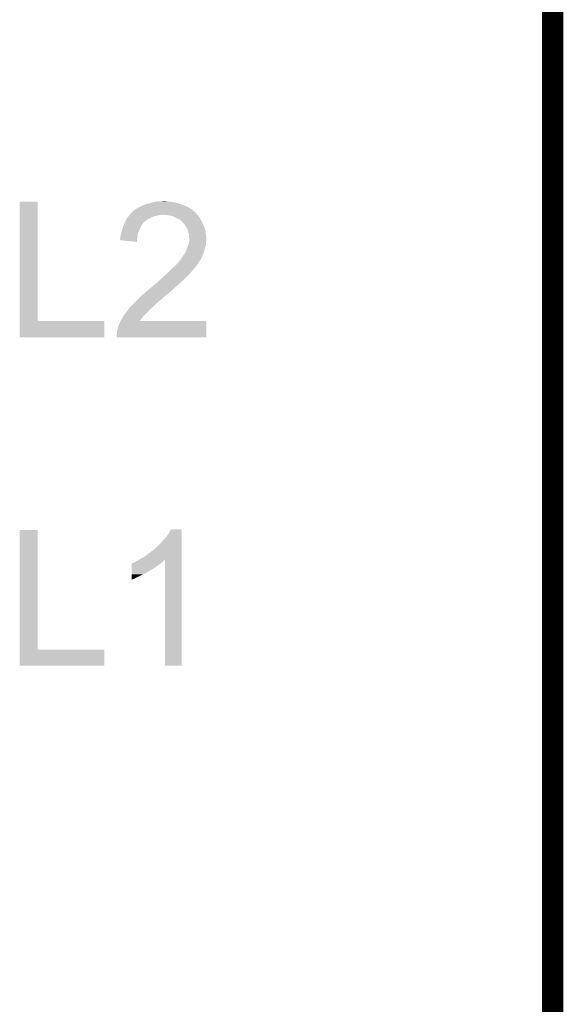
# Model space of a CAD drawing. Extents: x -0.05 to 0.95, y -0.15 to 2.1.
# Tile 27 of 28: x 0.8 to 0.95, y 1.4 to 1.68. Entities that reach past the tile are written whole.
import ezdxf

# ---------------------------------------------------------------- set-up
doc = ezdxf.new("R2010")
doc.units = 0
doc.layers.add('ENOCEAN_5_CLICK_V101_GKO', color=5, linetype='CONTINUOUS')
doc.layers.add('ENOCEAN_5_CLICK_V101_GTO', color=14, linetype='CONTINUOUS')

msp = doc.modelspace()

# ---------------------------------------------------------------- linework, layer by layer
at = {"layer": 'ENOCEAN_5_CLICK_V101_GKO', "const_width": 0.006}
msp.add_lwpolyline([(0.95, -0.05), (0.95, 2.01)], dxfattribs=at)
at = {"layer": 'ENOCEAN_5_CLICK_V101_GTO'}
for points in [[(0.8388, 1.6255), (0.8398, 1.6256), (0.8408, 1.6255), (0.8404, 1.6256)], [(0.799, 1.5916), (0.799, 1.6254), (0.8041, 1.5916), (0.8041, 1.6254)], [(0.799, 1.6254), (0.799, 1.6254), (0.8041, 1.6254), (0.799, 1.6254)], [(0.8309, 1.6225), (0.8314, 1.623), (0.8486, 1.6225), (0.848, 1.623)], [(0.8314, 1.623), (0.8317, 1.6231), (0.848, 1.623), (0.84786, 1.6231)], [(0.8317, 1.6231), (0.832, 1.6234), (0.84786, 1.6231), (0.84744, 1.6234)], [(0.832, 1.6234), (0.8322, 1.6235), (0.84744, 1.6234), (0.8473, 1.6235)], [(0.8322, 1.6235), (0.8324, 1.6236), (0.8473, 1.6235), (0.84713, 1.6236)], [(0.8324, 1.6236), (0.8329, 1.6239), (0.84713, 1.6236), (0.8466, 1.6239)], [(0.8329, 1.6239), (0.8334, 1.6241), (0.8466, 1.6239), (0.84613, 1.6241)], [(0.8334, 1.6241), (0.834, 1.6244), (0.84613, 1.6241), (0.84543, 1.6244)], [(0.834, 1.6244), (0.8347, 1.6247), (0.84543, 1.6244), (0.84473, 1.6247)], [(0.8347, 1.6247), (0.83505, 1.6248), (0.84473, 1.6247), (0.8445, 1.6248)], [(0.83505, 1.6248), (0.8354, 1.6249), (0.8445, 1.6248), (0.84413, 1.6249)], [(0.8354, 1.6249), (0.8366, 1.6252), (0.84413, 1.6249), (0.843, 1.6252)], [(0.8366, 1.6252), (0.837, 1.6253), (0.843, 1.6252), (0.8424, 1.6253)], [(0.837, 1.6253), (0.8379, 1.6255), (0.8424, 1.6253), (0.8412, 1.6255)], [(0.82882, 1.6196), (0.8291, 1.6202), (0.8342, 1.6196), (0.83497, 1.6202)], [(0.8291, 1.6202), (0.82916, 1.6203), (0.83497, 1.6202), (0.8351, 1.6203)], [(0.82916, 1.6203), (0.82944, 1.6208), (0.8351, 1.6203), (0.836, 1.6208)], [(0.82944, 1.6208), (0.8295, 1.6209), (0.836, 1.6208), (0.83622, 1.6209)], [(0.8295, 1.6209), (0.82975, 1.6212), (0.83622, 1.6209), (0.8369, 1.6212)], [(0.82975, 1.6212), (0.83008, 1.6216), (0.8369, 1.6212), (0.8385, 1.6216)], [(0.83008, 1.6216), (0.83017, 1.6217), (0.8392, 1.6216), (0.8394, 1.6217)], [(0.83017, 1.6217), (0.8305, 1.6221), (0.8493, 1.6217), (0.8489, 1.6221)], [(0.83017, 1.6217), (0.83017, 1.6217), (0.8394, 1.6217), (0.8397, 1.6217)], [(0.8305, 1.6221), (0.8308, 1.6224), (0.8489, 1.6221), (0.8488, 1.6224)], [(0.8308, 1.6224), (0.8309, 1.6225), (0.8487, 1.6224), (0.8486, 1.6225)], [(0.8308, 1.6224), (0.8308, 1.6224), (0.8488, 1.6224), (0.8487, 1.6224)], [(0.8409, 1.6216), (0.8397, 1.6217), (0.8494, 1.6216), (0.8493, 1.6217)], [(0.842, 1.6214), (0.8409, 1.6216), (0.84955, 1.6214), (0.8494, 1.6216)], [(0.84253, 1.6212), (0.842, 1.6214), (0.8497, 1.6212), (0.84955, 1.6214)], [(0.8428, 1.6211), (0.84253, 1.6212), (0.84977, 1.6211), (0.8497, 1.6212)], [(0.8432, 1.6209), (0.8428, 1.6211), (0.8499, 1.6209), (0.84977, 1.6211)], [(0.8442, 1.6204), (0.8432, 1.6209), (0.8503, 1.6204), (0.8499, 1.6209)], [(0.8446, 1.6201), (0.8442, 1.6204), (0.85044, 1.6201), (0.8503, 1.6204)], [(0.8449, 1.6199), (0.8446, 1.6201), (0.85053, 1.6199), (0.85044, 1.6201)], [(0.8279, 1.6169), (0.82798, 1.6174), (0.8327, 1.6169), (0.8329, 1.6174)], [(0.82798, 1.6174), (0.828, 1.6175), (0.8329, 1.6174), (0.83294, 1.6175)], [(0.828, 1.6175), (0.82821, 1.6181), (0.83294, 1.6175), (0.8332, 1.6181)], [(0.82821, 1.6181), (0.82846, 1.6188), (0.8332, 1.6181), (0.8336, 1.6188)], [(0.82846, 1.6188), (0.8285, 1.6189), (0.8336, 1.6188), (0.83367, 1.6189)], [(0.8285, 1.6189), (0.82864, 1.6192), (0.83367, 1.6189), (0.8339, 1.6192)], [(0.82864, 1.6192), (0.82878, 1.6195), (0.8339, 1.6192), (0.8341, 1.6195)], [(0.82878, 1.6195), (0.82882, 1.6196), (0.8341, 1.6195), (0.8342, 1.6196)], [(0.845, 1.6197), (0.8449, 1.6199), (0.85062, 1.6197), (0.85053, 1.6199)], [(0.8454, 1.6193), (0.845, 1.6197), (0.8508, 1.6193), (0.85062, 1.6197)], [(0.8457, 1.619), (0.8454, 1.6193), (0.85094, 1.619), (0.8508, 1.6193)], [(0.8462, 1.6182), (0.8457, 1.619), (0.85131, 1.6182), (0.85094, 1.619)], [(0.8463, 1.618), (0.8462, 1.6182), (0.8514, 1.618), (0.85131, 1.6182)], [(0.8466, 1.6174), (0.8463, 1.618), (0.85157, 1.6174), (0.8514, 1.618)], [(0.84663, 1.6173), (0.8466, 1.6174), (0.8516, 1.6173), (0.85157, 1.6174)], [(0.8468, 1.6166), (0.84663, 1.6173), (0.85169, 1.6166), (0.8516, 1.6173)], [(0.8274, 1.615), (0.82745, 1.6152), (0.83228, 1.615), (0.8323, 1.6152)], [(0.8274, 1.6145), (0.8274, 1.615), (0.83224, 1.6145), (0.83228, 1.615)], [(0.8322, 1.614), (0.8274, 1.6145), (0.8322, 1.614), (0.83224, 1.6145)], [(0.82745, 1.6152), (0.8276, 1.6158), (0.8323, 1.6152), (0.8324, 1.6158)], [(0.8276, 1.6158), (0.8277, 1.6163), (0.8324, 1.6158), (0.83248, 1.6163)], [(0.8277, 1.6163), (0.82773, 1.6164), (0.83248, 1.6163), (0.8325, 1.6164)], [(0.82773, 1.6164), (0.8279, 1.6169), (0.8325, 1.6164), (0.8327, 1.6169)], [(0.847, 1.616), (0.8468, 1.6166), (0.85176, 1.616), (0.85169, 1.6166)], [(0.847, 1.6155), (0.847, 1.616), (0.85183, 1.6155), (0.85176, 1.616)], [(0.8471, 1.6151), (0.847, 1.6155), (0.85188, 1.6151), (0.85183, 1.6155)], [(0.84701, 1.6141), (0.84705, 1.6145), (0.8518, 1.6141), (0.8519, 1.6145)], [(0.84705, 1.6145), (0.84709, 1.6149), (0.8519, 1.6145), (0.8519, 1.6149)], [(0.84709, 1.6149), (0.8471, 1.615), (0.8519, 1.6149), (0.85189, 1.615)], [(0.8471, 1.615), (0.8471, 1.6151), (0.85189, 1.615), (0.85188, 1.6151)], [(0.84603, 1.6112), (0.8463, 1.612), (0.8512, 1.6112), (0.8514, 1.612)], [(0.8463, 1.612), (0.84662, 1.6128), (0.8514, 1.612), (0.8517, 1.6128)], [(0.84662, 1.6128), (0.8467, 1.613), (0.8517, 1.6128), (0.85173, 1.613)], [(0.8467, 1.613), (0.84685, 1.6135), (0.85173, 1.613), (0.8518, 1.6135)], [(0.84685, 1.6135), (0.847, 1.614), (0.8518, 1.6135), (0.8518, 1.614)], [(0.847, 1.614), (0.84701, 1.6141), (0.8518, 1.614), (0.8518, 1.6141)], [(0.84397, 1.6083), (0.84447, 1.6089), (0.8497, 1.6083), (0.8502, 1.6089)], [(0.84447, 1.6089), (0.8448, 1.6093), (0.8502, 1.6089), (0.8504, 1.6093)], [(0.8448, 1.6093), (0.8448, 1.6094), (0.8504, 1.6093), (0.85045, 1.6094)], [(0.8449, 1.6094), (0.84495, 1.6095), (0.85045, 1.6094), (0.8505, 1.6095)], [(0.84495, 1.6095), (0.8451, 1.6098), (0.8505, 1.6095), (0.85062, 1.6098)], [(0.8451, 1.6098), (0.84523, 1.61), (0.85062, 1.6098), (0.8507, 1.61)], [(0.84523, 1.61), (0.84543, 1.6103), (0.8507, 1.61), (0.8508, 1.6103)], [(0.84543, 1.6103), (0.8455, 1.6104), (0.8508, 1.6103), (0.8509, 1.6104)], [(0.8455, 1.6104), (0.846, 1.6111), (0.8509, 1.6104), (0.85116, 1.6111)], [(0.846, 1.6111), (0.84603, 1.6112), (0.85116, 1.6111), (0.8512, 1.6112)], [(0.8413, 1.6056), (0.8423, 1.6066), (0.8477, 1.6056), (0.8485, 1.6066)], [(0.8423, 1.6066), (0.8425, 1.6068), (0.8485, 1.6066), (0.84867, 1.6068)], [(0.8425, 1.6068), (0.8432, 1.6074), (0.84867, 1.6068), (0.8492, 1.6074)], [(0.8432, 1.6074), (0.8438, 1.6081), (0.8492, 1.6074), (0.84959, 1.6081)], [(0.8438, 1.6081), (0.84397, 1.6083), (0.84959, 1.6081), (0.8497, 1.6083)], [(0.8384, 1.6029), (0.8389, 1.6034), (0.845, 1.6029), (0.8456, 1.6034)], [(0.8389, 1.6034), (0.839, 1.6035), (0.8456, 1.6034), (0.84568, 1.6035)], [(0.839, 1.6035), (0.83947, 1.6039), (0.84568, 1.6035), (0.846, 1.6039)], [(0.83947, 1.6039), (0.8397, 1.6041), (0.846, 1.6039), (0.84625, 1.6041)], [(0.8397, 1.6041), (0.83992, 1.6043), (0.84625, 1.6041), (0.8465, 1.6043)], [(0.83992, 1.6043), (0.84056, 1.6049), (0.8465, 1.6043), (0.8471, 1.6049)], [(0.84056, 1.6049), (0.84088, 1.6052), (0.8471, 1.6049), (0.8473, 1.6052)], [(0.84088, 1.6052), (0.8411, 1.6054), (0.8473, 1.6052), (0.8475, 1.6054)], [(0.8411, 1.6054), (0.8413, 1.6056), (0.8475, 1.6054), (0.8477, 1.6056)], [(0.83537, 1.6004), (0.8363, 1.6012), (0.8423, 1.6004), (0.8431, 1.6012)], [(0.8364, 1.6012), (0.8369, 1.6017), (0.8431, 1.6012), (0.84368, 1.6017)], [(0.8369, 1.6017), (0.8373, 1.602), (0.84368, 1.6017), (0.84403, 1.602)], [(0.8373, 1.602), (0.8378, 1.6024), (0.84403, 1.602), (0.8445, 1.6024)], [(0.8378, 1.6024), (0.8384, 1.6029), (0.8445, 1.6024), (0.845, 1.6029)], [(0.8317, 1.597), (0.8324, 1.5977), (0.8382, 1.597), (0.8391, 1.5977)], [(0.8324, 1.5977), (0.8327, 1.598), (0.8391, 1.5977), (0.8395, 1.598)], [(0.8327, 1.598), (0.8331, 1.5984), (0.8395, 1.598), (0.8398, 1.5984)], [(0.8331, 1.5984), (0.8333, 1.5986), (0.8398, 1.5984), (0.8401, 1.5986)], [(0.8333, 1.5986), (0.8335, 1.5988), (0.8401, 1.5986), (0.8403, 1.5988)], [(0.8335, 1.5988), (0.8336, 1.5989), (0.8403, 1.5988), (0.8405, 1.5989)], [(0.8336, 1.5989), (0.83455, 1.5997), (0.8405, 1.5989), (0.8414, 1.5997)], [(0.83455, 1.5997), (0.8349, 1.6), (0.8414, 1.5997), (0.84179, 1.6)], [(0.8349, 1.6), (0.83537, 1.6004), (0.84179, 1.6), (0.8423, 1.6004)], [(0.82954, 1.5946), (0.83003, 1.5953), (0.8356, 1.5946), (0.8364, 1.5953)], [(0.83003, 1.5953), (0.8301, 1.5954), (0.8364, 1.5953), (0.8365, 1.5954)], [(0.8301, 1.5954), (0.8309, 1.5962), (0.8365, 1.5954), (0.8373, 1.5962)], [(0.8309, 1.5962), (0.8317, 1.597), (0.8373, 1.5962), (0.8382, 1.597)], [(0.8277, 1.5919), (0.82808, 1.5925), (0.83323, 1.5919), (0.8337, 1.5925)], [(0.82808, 1.5925), (0.82857, 1.5933), (0.8337, 1.5925), (0.8343, 1.5933)], [(0.82857, 1.5933), (0.8287, 1.5935), (0.8343, 1.5933), (0.8345, 1.5935)], [(0.8287, 1.5935), (0.8294, 1.5944), (0.8345, 1.5935), (0.8354, 1.5944)], [(0.8294, 1.5944), (0.82954, 1.5946), (0.8354, 1.5944), (0.8356, 1.5946)], [(0.799, 1.587), (0.799, 1.5916), (0.823, 1.587), (0.823, 1.5916)], [(0.799, 1.5916), (0.799, 1.5916), (0.823, 1.5916), (0.8041, 1.5916)], [(0.8267, 1.5891), (0.8268, 1.5897), (0.8519, 1.5891), (0.8519, 1.5897)], [(0.8268, 1.5897), (0.827, 1.5903), (0.8519, 1.5897), (0.8519, 1.5903)], [(0.827, 1.5903), (0.8271, 1.5904), (0.8519, 1.5903), (0.8519, 1.5904)], [(0.8271, 1.5904), (0.8272, 1.5907), (0.8519, 1.5904), (0.8519, 1.5907)], [(0.8272, 1.5907), (0.8274, 1.5912), (0.8519, 1.5907), (0.8519, 1.5912)], [(0.8274, 1.5912), (0.82757, 1.5916), (0.8519, 1.5912), (0.8519, 1.5916)], [(0.82757, 1.5916), (0.8277, 1.5919), (0.833, 1.5916), (0.83323, 1.5919)], [(0.82757, 1.5916), (0.82757, 1.5916), (0.8519, 1.5916), (0.833, 1.5916)], [(0.8265, 1.5881), (0.8267, 1.5891), (0.8519, 1.5881), (0.8519, 1.5891)], [(0.8265, 1.587), (0.8265, 1.5881), (0.8519, 1.587), (0.8519, 1.5881)], [(0.799, 1.4986), (0.799, 1.5324), (0.8041, 1.4986), (0.8041, 1.5324)], [(0.799, 1.5324), (0.799, 1.5324), (0.8041, 1.5324), (0.799, 1.5324)], [(0.8407, 1.5307), (0.8413, 1.5316), (0.8449, 1.5307), (0.8449, 1.5316)], [(0.8413, 1.5316), (0.8418, 1.5326), (0.8449, 1.5316), (0.8449, 1.5326)], [(0.8418, 1.5326), (0.8418, 1.5326), (0.8449, 1.5326), (0.8418, 1.5326)], [(0.8376, 1.5274), (0.8393, 1.5291), (0.8449, 1.5274), (0.8449, 1.5291)], [(0.8393, 1.5291), (0.8407, 1.5307), (0.8449, 1.5291), (0.8449, 1.5307)], [(0.8342, 1.5248), (0.8353, 1.5256), (0.8449, 1.5248), (0.8449, 1.5256)], [(0.8353, 1.5256), (0.8365, 1.5265), (0.8449, 1.5256), (0.8449, 1.5265)], [(0.8365, 1.5265), (0.8376, 1.5274), (0.8449, 1.5265), (0.8449, 1.5274)], [(0.8307, 1.522), (0.8307, 1.5229), (0.8376, 1.522), (0.83886, 1.5229)], [(0.8308, 1.5229), (0.8309, 1.523), (0.83886, 1.5229), (0.839, 1.523)], [(0.8309, 1.523), (0.8311, 1.5231), (0.839, 1.523), (0.83913, 1.5231)], [(0.8311, 1.5231), (0.8314, 1.5232), (0.83913, 1.5231), (0.83925, 1.5232)], [(0.8314, 1.5232), (0.8317, 1.5234), (0.83925, 1.5232), (0.8395, 1.5234)], [(0.8317, 1.5234), (0.8321, 1.5236), (0.8395, 1.5234), (0.8397, 1.5236)], [(0.8321, 1.5236), (0.83277, 1.524), (0.8397, 1.5236), (0.8401, 1.524)], [(0.83277, 1.524), (0.8331, 1.5242), (0.8449, 1.524), (0.8449, 1.5242)], [(0.83277, 1.524), (0.83277, 1.524), (0.8401, 1.524), (0.8402, 1.524)], [(0.8331, 1.5242), (0.8342, 1.5248), (0.8449, 1.5242), (0.8449, 1.5248)], [(0.8402, 1.494), (0.8402, 1.524), (0.8449, 1.494), (0.8449, 1.524)], [(0.8307, 1.5214), (0.8307, 1.522), (0.8367, 1.5214), (0.8376, 1.522)], [(0.8307, 1.5208), (0.8307, 1.5214), (0.8357, 1.5208), (0.8367, 1.5214)], [(0.8307, 1.5207), (0.8307, 1.5208), (0.8356, 1.5207), (0.8356, 1.5208)], [(0.8307, 1.5208), (0.8307, 1.5208), (0.8356, 1.5208), (0.8357, 1.5208)], [(0.8307, 1.5205), (0.8307, 1.5207), (0.8352, 1.5205), (0.8356, 1.5207)], [(0.8307, 1.5202), (0.8307, 1.5205), (0.8347, 1.5202), (0.8352, 1.5205)], [(0.8307, 1.5199), (0.8307, 1.5202), (0.834, 1.5199), (0.8347, 1.5202)], [(0.8307, 1.5187), (0.8307, 1.5199), (0.8316, 1.5187), (0.834, 1.5199)], [(0.8307, 1.5184), (0.8307, 1.5187), (0.8307, 1.5184), (0.8316, 1.5187)], [(0.799, 1.494), (0.799, 1.4986), (0.823, 1.494), (0.823, 1.4986)], [(0.799, 1.4986), (0.799, 1.4986), (0.823, 1.4986), (0.8041, 1.4986)]]:
    msp.add_solid(points, dxfattribs=at)

doc.saveas('drawing.dxf')
